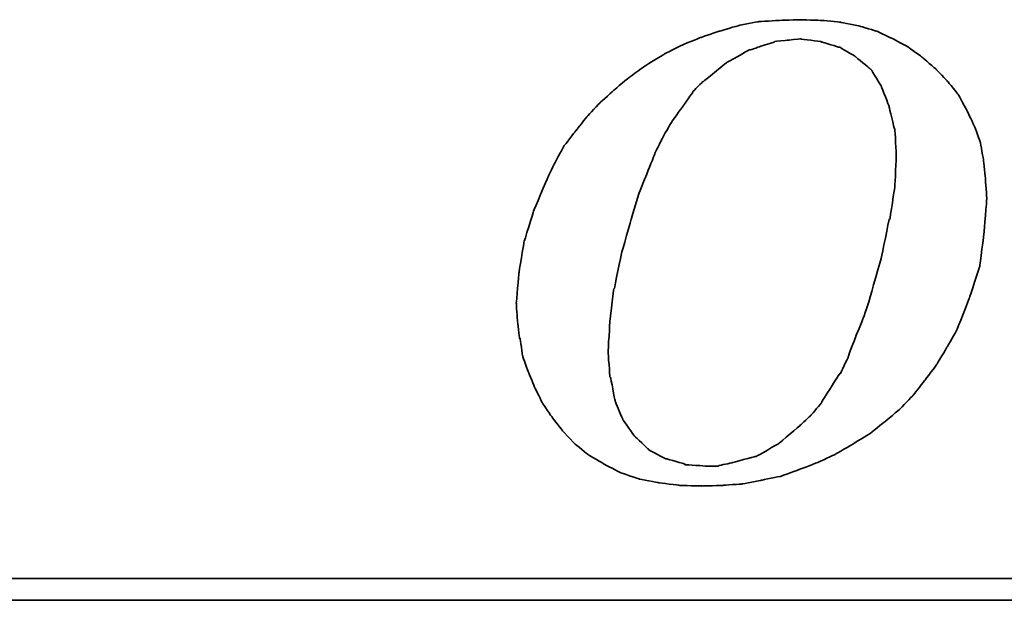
# Model space of a CAD drawing. Header units: millimetres. Extents: x 1334 to 1860, y 187 to 354.
# Tile 33 of 50: x 1743.29 to 1750.84, y 242.31 to 246.76. Entities that reach past the tile are written whole.
import ezdxf

# ---------------------------------------------------------------- set-up
doc = ezdxf.new("R2010")
doc.units = ezdxf.units.MM
doc.header["$LTSCALE"] = 2
doc.layers.add('DIM', color=4, linetype='Continuous')
doc.layers.add('layer 1', color=7, linetype='Continuous')

# ---------------------------------------------------------------- blocks, each defined once
blk = doc.blocks.new('TBI MOTION logo(完整正式版)')
at = {"layer": 'layer 1', "color": 22, "lineweight": 35}
for points, knots in [([(-11.34375, -6.98375), (-11.34375, -6.98375), (-10.91375, -7.43875), (-10.91375, -7.43875), (-10.91375, -7.43875), (-10.91375, -7.43875), (-10.38625, -7.87125), (-10.38625, -7.87125), (-10.38625, -7.87125), (-10.38625, -7.87125), (-9.81125, -8.20375), (-9.81125, -8.20375), (-9.81125, -8.20375), (-9.81125, -8.20375), (-9.21125, -8.51875), (-9.21125, -8.51875), (-9.21125, -8.51875), (-9.21125, -8.51875), (-8.51625, -8.75875), (-8.51625, -8.75875), (-8.51625, -8.75875), (-8.51625, -8.75875), (-7.77125, -8.90375), (-7.77125, -8.90375), (-7.77125, -8.90375), (-7.77125, -8.90375), (-6.97875, -8.99875), (-6.97875, -8.99875), (-6.97875, -8.99875), (-6.97875, -8.99875), (-6.14125, -9.02375), (-6.14125, -9.02375), (-6.14125, -9.02375), (-6.14125, -9.02375), (-5.37125, -8.99875), (-5.37125, -8.99875), (-5.37125, -8.99875), (-5.37125, -8.99875), (-4.65375, -8.94875), (-4.65375, -8.94875), (-4.65375, -8.94875), (-4.65375, -8.94875), (-3.93375, -8.80625), (-3.93375, -8.80625), (-3.93375, -8.80625), (-3.93375, -8.80625), (-3.21375, -8.66375), (-3.21375, -8.66375), (-3.21375, -8.66375), (-3.21375, -8.66375), (-2.49375, -8.39875), (-2.49375, -8.39875), (-2.49375, -8.39875), (-2.49375, -8.39875), (-1.79875, -8.13375), (-1.79875, -8.13375), (-1.79875, -8.13375), (-1.79875, -8.13375), (-1.17375, -7.84375), (-1.17375, -7.84375), (-1.17375, -7.84375), (-1.17375, -7.84375), (-0.52375, -7.46375), (-0.52375, -7.46375), (-0.52375, -7.46375), (-0.52375, -7.46375), (0.10124, -7.07875), (0.10124, -7.07875), (0.10124, -7.07875), (0.10124, -7.07875), (0.67625, -6.62375), (0.67625, -6.62375), (0.67625, -6.62375), (0.67625, -6.62375), (1.24874, -6.14375), (1.24874, -6.14375), (1.24874, -6.14375), (1.24874, -6.14375), (1.72874, -5.64125), (1.72874, -5.64125), (1.72874, -5.64125), (1.72874, -5.64125), (2.18624, -5.06375), (2.18624, -5.06375), (2.18624, -5.06375), (2.18624, -5.06375), (2.61625, -4.48874), (2.61625, -4.48874), (2.61625, -4.48874), (2.61625, -4.48874), (3.00125, -3.83874), (3.00125, -3.83874), (3.00125, -3.83874), (3.00125, -3.83874), (3.36124, -3.21374), (3.36124, -3.21374), (3.36124, -3.21374), (3.36124, -3.21374), (3.84374, -1.99125), (3.84374, -1.99125), (3.84374, -1.99125), (3.84374, -1.99125), (4.22625, -0.81875), (4.22625, -0.81875), (4.22625, -0.81875), (4.22625, -0.81875), (4.39125, 0.45624), (4.39125, 0.45624), (4.39125, 0.45624), (4.39125, 0.45624), (4.48874, 1.70124), (4.48874, 1.70124), (4.48874, 1.70124), (4.48874, 1.70124), (4.43874, 2.44625), (4.43874, 2.44625), (4.43874, 2.44625), (4.43874, 2.44625), (4.36874, 3.14125), (4.36874, 3.14125), (4.36874, 3.14125), (4.36874, 3.14125), (4.25125, 3.81125), (4.25125, 3.81125), (4.25125, 3.81125), (4.25125, 3.81125), (4.03124, 4.41125), (4.03124, 4.41125), (4.03124, 4.41125), (4.03124, 4.41125), (3.74374, 5.01125), (3.74374, 5.01125), (3.74374, 5.01125), (3.74374, 5.01125), (3.43124, 5.58875), (3.43124, 5.58875), (3.43124, 5.58875), (3.43124, 5.58875), (3.02625, 6.09125), (3.02625, 6.09125), (3.02625, 6.09125), (3.02625, 6.09125), (2.59374, 6.54875), (2.59374, 6.54875), (2.59374, 6.54875), (2.59374, 6.54875), (2.09124, 6.98125), (2.09124, 6.98125), (2.09124, 6.98125), (2.09124, 6.98125), (1.56124, 7.36625), (1.56124, 7.36625), (1.56124, 7.36625), (1.56124, 7.36625), (0.98624, 7.67625), (0.98624, 7.67625), (0.98624, 7.67625), (0.98624, 7.67625), (0.38624, 7.96375), (0.38624, 7.96375), (0.38624, 7.96375), (0.38624, 7.96375), (-0.25875, 8.15625), (-0.25875, 8.15625), (-0.25875, 8.15625), (-0.25875, 8.15625), (-0.98125, 8.30125), (-0.98125, 8.30125), (-0.98125, 8.30125), (-0.98125, 8.30125), (-1.70124, 8.37125), (-1.70124, 8.37125), (-1.70124, 8.37125), (-1.70124, 8.37125), (-2.49375, 8.39624), (-2.49375, 8.39624), (-2.49375, 8.39624), (-2.49375, 8.39624), (-3.28625, 8.37125), (-3.28625, 8.37125), (-3.28625, 8.37125), (-3.28625, 8.37125), (-4.05125, 8.32125), (-4.05125, 8.32125), (-4.05125, 8.32125), (-4.05125, 8.32125), (-4.77375, 8.18125), (-4.77375, 8.18125), (-4.77375, 8.18125), (-4.77375, 8.18125), (-5.51625, 7.96375), (-5.51625, 7.96375), (-5.51625, 7.96375), (-5.51625, 7.96375), (-6.21125, 7.72625), (-6.21125, 7.72625), (-6.21125, 7.72625), (-6.21125, 7.72625), (-6.92875, 7.43625), (-6.92875, 7.43625), (-6.92875, 7.43625), (-6.92875, 7.43625), (-7.57875, 7.10125), (-7.57875, 7.10125), (-7.57875, 7.10125), (-7.57875, 7.10125), (-8.24875, 6.69125), (-8.24875, 6.69125), (-8.24875, 6.69125), (-8.24875, 6.69125), (-8.84875, 6.26125), (-8.84875, 6.26125), (-8.84875, 6.26125), (-8.84875, 6.26125), (-9.42625, 5.78125), (-9.42625, 5.78125), (-9.42625, 5.78125), (-9.42625, 5.78125), (-9.95375, 5.30125), (-9.95375, 5.30125), (-9.95375, 5.30125), (-9.95375, 5.30125), (-10.43375, 4.79624), (-10.43375, 4.79624), (-10.43375, 4.79624), (-10.43375, 4.79624), (-10.88875, 4.22125), (-10.88875, 4.22125), (-10.88875, 4.22125), (-10.88875, 4.22125), (-11.29875, 3.69375), (-11.29875, 3.69375), (-11.29875, 3.69375), (-11.29875, 3.69375), (-11.63375, 3.09125), (-11.63375, 3.09125), (-11.63375, 3.09125), (-11.63375, 3.09125), (-11.91875, 2.49625), (-11.91875, 2.49625), (-11.91875, 2.49625), (-11.91875, 2.49625), (-12.44875, 1.24625), (-12.44875, 1.24625), (-12.44875, 1.24625), (-12.44875, 1.24625), (-12.80875, 0.06874), (-12.80875, 0.06874), (-12.80875, 0.06874), (-12.80875, 0.06874), (-12.99875, -1.07875), (-12.99875, -1.07875), (-12.99875, -1.07875), (-12.99875, -1.07875), (-13.09375, -2.18375), (-13.09375, -2.18375), (-13.09375, -2.18375), (-13.09375, -2.18375), (-13.04875, -2.85375), (-13.04875, -2.85375), (-13.04875, -2.85375), (-13.04875, -2.85375), (-12.97375, -3.50375), (-12.97375, -3.50375), (-12.97375, -3.50375), (-12.97375, -3.50375), (-12.95375, -3.50375), (-12.95375, -3.50375), (-12.95375, -3.50375), (-12.95375, -3.50375), (-12.85375, -4.17375), (-12.85375, -4.17375), (-12.85375, -4.17375), (-12.85375, -4.17375), (-12.63875, -4.77624), (-12.63875, -4.77624), (-12.63875, -4.77624), (-12.63875, -4.77624), (-12.39875, -5.35125), (-12.39875, -5.35125), (-12.39875, -5.35125), (-12.39875, -5.35125), (-12.11375, -5.92875), (-12.11375, -5.92875), (-12.11375, -5.92875), (-12.11375, -5.92875), (-11.75375, -6.45375), (-11.75375, -6.45375), (-11.75375, -6.45375), (-11.75375, -6.45375), (-11.34375, -6.98375), (-11.34375, -6.98375)], [0, 0, 0, 0, 0.01369863, 0.01369863, 0.01369863, 0.01369864, 0.02739726, 0.02739726, 0.02739726, 0.02739727, 0.04109589, 0.04109589, 0.04109589, 0.0410959, 0.05479452, 0.05479452, 0.05479452, 0.05479453, 0.06849315, 0.06849315, 0.06849315, 0.06849316, 0.08219178, 0.08219178, 0.08219178, 0.08219179, 0.09589041, 0.09589041, 0.09589041, 0.09589042, 0.10958904, 0.10958904, 0.10958904, 0.10958905, 0.12328767, 0.12328767, 0.12328767, 0.12328768, 0.1369863, 0.1369863, 0.1369863, 0.13698631, 0.15068493, 0.15068493, 0.15068493, 0.15068494, 0.16438356, 0.16438356, 0.16438356, 0.16438357, 0.17808219, 0.17808219, 0.17808219, 0.1780822, 0.19178082, 0.19178082, 0.19178082, 0.19178083, 0.20547945, 0.20547945, 0.20547945, 0.20547946, 0.21917808, 0.21917808, 0.21917808, 0.21917809, 0.23287671, 0.23287671, 0.23287671, 0.23287672, 0.24657534, 0.24657534, 0.24657534, 0.24657535, 0.26027397, 0.26027397, 0.26027397, 0.26027398, 0.2739726, 0.2739726, 0.2739726, 0.27397261, 0.28767123, 0.28767123, 0.28767123, 0.28767124, 0.30136986, 0.30136986, 0.30136986, 0.30136987, 0.31506849, 0.31506849, 0.31506849, 0.3150685, 0.32876712, 0.32876712, 0.32876712, 0.32876713, 0.34246575, 0.34246575, 0.34246575, 0.34246576, 0.35616438, 0.35616438, 0.35616438, 0.35616439, 0.36986301, 0.36986301, 0.36986301, 0.36986302, 0.38356164, 0.38356164, 0.38356164, 0.38356165, 0.39726027, 0.39726027, 0.39726027, 0.39726028, 0.4109589, 0.4109589, 0.4109589, 0.41095891, 0.42465753, 0.42465753, 0.42465753, 0.42465754, 0.43835616, 0.43835616, 0.43835616, 0.43835617, 0.45205479, 0.45205479, 0.45205479, 0.4520548, 0.46575342, 0.46575342, 0.46575342, 0.46575343, 0.47945205, 0.47945205, 0.47945205, 0.47945206, 0.49315068, 0.49315068, 0.49315068, 0.49315069, 0.50684932, 0.50684932, 0.50684932, 0.50684933, 0.52054795, 0.52054795, 0.52054795, 0.52054796, 0.53424658, 0.53424658, 0.53424658, 0.53424659, 0.54794521, 0.54794521, 0.54794521, 0.54794522, 0.56164384, 0.56164384, 0.56164384, 0.56164385, 0.57534247, 0.57534247, 0.57534247, 0.57534248, 0.5890411, 0.5890411, 0.5890411, 0.58904111, 0.60273973, 0.60273973, 0.60273973, 0.60273974, 0.61643836, 0.61643836, 0.61643836, 0.61643837, 0.63013699, 0.63013699, 0.63013699, 0.630137, 0.64383562, 0.64383562, 0.64383562, 0.64383563, 0.65753425, 0.65753425, 0.65753425, 0.65753426, 0.67123288, 0.67123288, 0.67123288, 0.67123289, 0.68493151, 0.68493151, 0.68493151, 0.68493152, 0.69863014, 0.69863014, 0.69863014, 0.69863015, 0.71232877, 0.71232877, 0.71232877, 0.71232878, 0.7260274, 0.7260274, 0.7260274, 0.72602741, 0.73972603, 0.73972603, 0.73972603, 0.73972604, 0.75342466, 0.75342466, 0.75342466, 0.75342467, 0.76712329, 0.76712329, 0.76712329, 0.7671233, 0.78082192, 0.78082192, 0.78082192, 0.78082193, 0.79452055, 0.79452055, 0.79452055, 0.79452056, 0.80821918, 0.80821918, 0.80821918, 0.80821919, 0.82191781, 0.82191781, 0.82191781, 0.82191782, 0.83561644, 0.83561644, 0.83561644, 0.83561645, 0.84931507, 0.84931507, 0.84931507, 0.84931508, 0.8630137, 0.8630137, 0.8630137, 0.86301371, 0.87671233, 0.87671233, 0.87671233, 0.87671234, 0.89041096, 0.89041096, 0.89041096, 0.89041097, 0.90410959, 0.90410959, 0.90410959, 0.9041096, 0.91780822, 0.91780822, 0.91780822, 0.91780823, 0.93150685, 0.93150685, 0.93150685, 0.93150686, 0.94520548, 0.94520548, 0.94520548, 0.94520549, 0.95890411, 0.95890411, 0.95890411, 0.95890412, 0.97260274, 0.97260274, 0.97260274, 0.97260275, 0.98630137, 0.98630137, 0.98630137, 0.98630138, 1, 1, 1, 1]), ([(-8.77875, 1.03124), (-8.77875, 1.03124), (-8.51625, 1.89625), (-8.51625, 1.89625), (-8.51625, 1.89625), (-8.51625, 1.89625), (-8.20375, 2.66375), (-8.20375, 2.66375), (-8.20375, 2.66375), (-8.20375, 2.66375), (-7.91625, 3.38125), (-7.91625, 3.38125), (-7.91625, 3.38125), (-7.91625, 3.38125), (-7.91625, 3.40624), (-7.91625, 3.40624), (-7.91625, 3.40624), (-7.91625, 3.40624), (-7.57875, 4.07624), (-7.57875, 4.07624), (-7.57875, 4.07624), (-7.57875, 4.07624), (-7.24375, 4.65125), (-7.24375, 4.65125), (-7.24375, 4.65125), (-7.24375, 4.65125), (-7.21875, 4.65125), (-7.21875, 4.65125), (-7.21875, 4.65125), (-7.21875, 4.65125), (-7.21875, 4.67624), (-7.21875, 4.67624), (-7.21875, 4.67624), (-7.21875, 4.67624), (-6.83625, 5.20375), (-6.83625, 5.20375), (-6.83625, 5.20375), (-6.83625, 5.20375), (-6.49875, 5.68625), (-6.49875, 5.68625), (-6.49875, 5.68625), (-6.49875, 5.68625), (-6.49875, 5.70625), (-6.49875, 5.70625), (-6.49875, 5.70625), (-6.49875, 5.70625), (-6.11625, 6.09125), (-6.11625, 6.09125), (-6.11625, 6.09125), (-6.11625, 6.09125), (-6.09125, 6.09125), (-6.09125, 6.09125), (-6.09125, 6.09125), (-6.09125, 6.09125), (-5.27375, 6.76625), (-5.27375, 6.76625), (-5.27375, 6.76625), (-5.27375, 6.76625), (-5.24875, 6.76625), (-5.24875, 6.76625), (-5.24875, 6.76625), (-5.24875, 6.76625), (-5.24875, 6.78625), (-5.24875, 6.78625), (-5.24875, 6.78625), (-5.24875, 6.78625), (-4.38875, 7.26624), (-4.38875, 7.26624), (-4.38875, 7.26624), (-4.38875, 7.26624), (-4.36125, 7.26624), (-4.36125, 7.26624), (-4.36125, 7.26624), (-4.36125, 7.26624), (-3.93375, 7.41125), (-3.93375, 7.41125), (-3.93375, 7.41125), (-3.93375, 7.41125), (-3.47375, 7.55625), (-3.47375, 7.55625), (-3.47375, 7.55625), (-3.47375, 7.55625), (-3.45375, 7.55625), (-3.45375, 7.55625), (-3.45375, 7.55625), (-3.45375, 7.55625), (-3.42875, 7.58124), (-3.42875, 7.58124), (-3.42875, 7.58124), (-3.42875, 7.58124), (-2.97375, 7.62625), (-2.97375, 7.62625), (-2.97375, 7.62625), (-2.97375, 7.62625), (-2.49375, 7.67625), (-2.49375, 7.67625), (-2.49375, 7.67625), (-2.49375, 7.67625), (-2.46875, 7.67625), (-2.46875, 7.67625), (-2.46875, 7.67625), (-2.46875, 7.67625), (-1.70124, 7.58124), (-1.70124, 7.58124), (-1.70124, 7.58124), (-1.70124, 7.58124), (-1.67875, 7.55625), (-1.67875, 7.55625), (-1.67875, 7.55625), (-1.67875, 7.55625), (-1.65375, 7.55625), (-1.65375, 7.55625), (-1.65375, 7.55625), (-1.65375, 7.55625), (-1.03125, 7.36625), (-1.03125, 7.36625), (-1.03125, 7.36625), (-1.03125, 7.36625), (-1.00625, 7.36625), (-1.00625, 7.36625), (-1.00625, 7.36625), (-1.00625, 7.36625), (-0.43124, 7.02624), (-0.43124, 7.02624), (-0.43124, 7.02624), (-0.43124, 7.02624), (-0.40625, 7.00624), (-0.40625, 7.00624), (-0.40625, 7.00624), (-0.40625, 7.00624), (0.12124, 6.57124), (0.12124, 6.57124), (0.12124, 6.57124), (0.12124, 6.57124), (0.14624, 6.54875), (0.14624, 6.54875), (0.14624, 6.54875), (0.14624, 6.54875), (0.17124, 6.52375), (0.17124, 6.52375), (0.17124, 6.52375), (0.17124, 6.52375), (0.55625, 5.89875), (0.55625, 5.89875), (0.55625, 5.89875), (0.55625, 5.89875), (0.55625, 5.87625), (0.55625, 5.87625), (0.55625, 5.87625), (0.55625, 5.87625), (0.84124, 5.15625), (0.84124, 5.15625), (0.84124, 5.15625), (0.84124, 5.15625), (0.84124, 5.13125), (0.84124, 5.13125), (0.84124, 5.13125), (0.84124, 5.13125), (1.03624, 4.31875), (1.03624, 4.31875), (1.03624, 4.31875), (1.03624, 4.31875), (1.05624, 4.31875), (1.05624, 4.31875), (1.05624, 4.31875), (1.05624, 4.31875), (1.05624, 4.29125), (1.05624, 4.29125), (1.05624, 4.29125), (1.05624, 4.29125), (1.10625, 3.33125), (1.10625, 3.33125), (1.10625, 3.33125), (1.10625, 3.33125), (1.10625, 3.30875), (1.10625, 3.30875), (1.10625, 3.30875), (1.10625, 3.30875), (1.05624, 2.20624), (1.05624, 2.20624), (1.05624, 2.20624), (1.05624, 2.20624), (1.05624, 2.18124), (1.05624, 2.18124), (1.05624, 2.18124), (1.05624, 2.18124), (0.86624, 0.93624), (0.86624, 0.93624), (0.86624, 0.93624), (0.86624, 0.93624), (0.84124, 0.93624), (0.84124, 0.93624), (0.84124, 0.93624), (0.84124, 0.93624), (0.55625, -0.45874), (0.55625, -0.45874), (0.55625, -0.45874), (0.55625, -0.45874), (0.12124, -1.99125), (0.12124, -1.99125), (0.12124, -1.99125), (0.12124, -1.99125), (0.12124, -2.01874), (0.12124, -2.01874), (0.12124, -2.01874), (0.12124, -2.01874), (-0.13874, -2.78375), (-0.13874, -2.78375), (-0.13874, -2.78375), (-0.13874, -2.78375), (-0.43124, -3.50375), (-0.43124, -3.50375), (-0.43124, -3.50375), (-0.43124, -3.50375), (-0.69375, -4.19875), (-0.69375, -4.19875), (-0.69375, -4.19875), (-0.69375, -4.19875), (-0.69375, -4.22375), (-0.69375, -4.22375), (-0.69375, -4.22375), (-0.69375, -4.22375), (-0.98125, -4.82374), (-0.98125, -4.82374), (-0.98125, -4.82374), (-0.98125, -4.82374), (-1.00625, -4.82374), (-1.00625, -4.82374), (-1.00625, -4.82374), (-1.00625, -4.82374), (-1.33875, -5.35125), (-1.33875, -5.35125), (-1.33875, -5.35125), (-1.33875, -5.35125), (-1.67875, -5.87875), (-1.67875, -5.87875), (-1.67875, -5.87875), (-1.67875, -5.87875), (-1.67875, -5.90375), (-1.67875, -5.90375), (-1.67875, -5.90375), (-1.67875, -5.90375), (-2.05875, -6.35875), (-2.05875, -6.35875), (-2.05875, -6.35875), (-2.05875, -6.35875), (-2.08375, -6.38375), (-2.08375, -6.38375), (-2.08375, -6.38375), (-2.08375, -6.38375), (-2.46875, -6.74375), (-2.46875, -6.74375), (-2.46875, -6.74375), (-2.46875, -6.74375), (-3.25875, -7.41625), (-3.25875, -7.41625), (-3.25875, -7.41625), (-3.25875, -7.41625), (-3.28625, -7.43875), (-3.28625, -7.43875), (-3.28625, -7.43875), (-3.28625, -7.43875), (-4.12375, -7.91875), (-4.12375, -7.91875), (-4.12375, -7.91875), (-4.12375, -7.91875), (-4.14875, -7.91875), (-4.14875, -7.91875), (-4.14875, -7.91875), (-4.14875, -7.91875), (-4.17125, -7.91875), (-4.17125, -7.91875), (-4.17125, -7.91875), (-4.17125, -7.91875), (-5.03375, -8.15875), (-5.03375, -8.15875), (-5.03375, -8.15875), (-5.03375, -8.15875), (-5.51625, -8.25625), (-5.51625, -8.25625), (-5.51625, -8.25625), (-5.51625, -8.25625), (-5.54125, -8.27875), (-5.54125, -8.27875), (-5.54125, -8.27875), (-5.54125, -8.27875), (-5.56375, -8.27875), (-5.56375, -8.27875), (-5.56375, -8.27875), (-5.56375, -8.27875), (-5.99625, -8.27875), (-5.99625, -8.27875), (-5.99625, -8.27875), (-5.99625, -8.27875), (-6.76375, -8.23125), (-6.76375, -8.23125), (-6.76375, -8.23125), (-6.76375, -8.23125), (-6.78875, -8.23125), (-6.78875, -8.23125), (-6.78875, -8.23125), (-6.78875, -8.23125), (-6.78875, -8.20375), (-6.78875, -8.20375), (-6.78875, -8.20375), (-6.78875, -8.20375), (-7.45875, -8.01375), (-7.45875, -8.01375), (-7.45875, -8.01375), (-7.45875, -8.01375), (-7.48375, -8.01375), (-7.48375, -8.01375), (-7.48375, -8.01375), (-7.48375, -8.01375), (-7.50875, -8.01375), (-7.50875, -8.01375), (-7.50875, -8.01375), (-7.50875, -8.01375), (-8.13125, -7.67875), (-8.13125, -7.67875), (-8.13125, -7.67875), (-8.13125, -7.67875), (-8.15625, -7.65375), (-8.15625, -7.65375), (-8.15625, -7.65375), (-8.15625, -7.65375), (-8.65875, -7.17375), (-8.65875, -7.17375), (-8.65875, -7.17375), (-8.65875, -7.17375), (-8.68375, -7.14875), (-8.68375, -7.14875), (-8.68375, -7.14875), (-8.68375, -7.14875), (-9.08875, -6.57375), (-9.08875, -6.57375), (-9.08875, -6.57375), (-9.08875, -6.57375), (-9.11375, -6.54875), (-9.11375, -6.54875), (-9.11375, -6.54875), (-9.11375, -6.54875), (-9.11375, -6.52875), (-9.11375, -6.52875), (-9.11375, -6.52875), (-9.11375, -6.52875), (-9.40375, -5.85375), (-9.40375, -5.85375), (-9.40375, -5.85375), (-9.40375, -5.85375), (-9.40375, -5.82875), (-9.40375, -5.82875), (-9.40375, -5.82875), (-9.40375, -5.82875), (-9.56875, -4.96875), (-9.56875, -4.96875), (-9.56875, -4.96875), (-9.56875, -4.96875), (-9.59375, -4.94375), (-9.59375, -4.94375), (-9.59375, -4.94375), (-9.59375, -4.94375), (-9.66375, -4.03375), (-9.66375, -4.03375), (-9.66375, -4.03375), (-9.66375, -4.03375), (-9.66375, -4.00875), (-9.66375, -4.00875), (-9.66375, -4.00875), (-9.66375, -4.00875), (-9.59375, -2.85375), (-9.59375, -2.85375), (-9.59375, -2.85375), (-9.59375, -2.85375), (-9.45125, -1.65875), (-9.45125, -1.65875), (-9.45125, -1.65875), (-9.45125, -1.65875), (-9.42625, -1.63375), (-9.42625, -1.63375), (-9.42625, -1.63375), (-9.42625, -1.63375), (-9.16125, -0.33875), (-9.16125, -0.33875), (-9.16125, -0.33875), (-9.16125, -0.33875), (-8.77875, 1.00624), (-8.77875, 1.00624), (-8.77875, 1.00624), (-8.77875, 1.00624), (-8.77875, 1.03124), (-8.77875, 1.03124)], [0, 0, 0, 0, 0.01020408, 0.01020408, 0.01020408, 0.01020409, 0.02040816, 0.02040816, 0.02040816, 0.02040817, 0.03061224, 0.03061224, 0.03061224, 0.03061225, 0.04081633, 0.04081633, 0.04081633, 0.04081634, 0.05102041, 0.05102041, 0.05102041, 0.05102042, 0.06122449, 0.06122449, 0.06122449, 0.0612245, 0.07142857, 0.07142857, 0.07142857, 0.07142858, 0.08163265, 0.08163265, 0.08163265, 0.08163266, 0.09183673, 0.09183673, 0.09183673, 0.09183674, 0.10204082, 0.10204082, 0.10204082, 0.10204083, 0.1122449, 0.1122449, 0.1122449, 0.11224491, 0.12244898, 0.12244898, 0.12244898, 0.12244899, 0.13265306, 0.13265306, 0.13265306, 0.13265307, 0.14285714, 0.14285714, 0.14285714, 0.14285715, 0.15306122, 0.15306122, 0.15306122, 0.15306123, 0.16326531, 0.16326531, 0.16326531, 0.16326532, 0.17346939, 0.17346939, 0.17346939, 0.1734694, 0.18367347, 0.18367347, 0.18367347, 0.18367348, 0.19387755, 0.19387755, 0.19387755, 0.19387756, 0.20408163, 0.20408163, 0.20408163, 0.20408164, 0.21428571, 0.21428571, 0.21428571, 0.21428572, 0.2244898, 0.2244898, 0.2244898, 0.22448981, 0.23469388, 0.23469388, 0.23469388, 0.23469389, 0.24489796, 0.24489796, 0.24489796, 0.24489797, 0.25510204, 0.25510204, 0.25510204, 0.25510205, 0.26530612, 0.26530612, 0.26530612, 0.26530613, 0.2755102, 0.2755102, 0.2755102, 0.27551021, 0.28571429, 0.28571429, 0.28571429, 0.2857143, 0.29591837, 0.29591837, 0.29591837, 0.29591838, 0.30612245, 0.30612245, 0.30612245, 0.30612246, 0.31632653, 0.31632653, 0.31632653, 0.31632654, 0.32653061, 0.32653061, 0.32653061, 0.32653062, 0.33673469, 0.33673469, 0.33673469, 0.3367347, 0.34693878, 0.34693878, 0.34693878, 0.34693879, 0.35714286, 0.35714286, 0.35714286, 0.35714287, 0.36734694, 0.36734694, 0.36734694, 0.36734695, 0.37755102, 0.37755102, 0.37755102, 0.37755103, 0.3877551, 0.3877551, 0.3877551, 0.38775511, 0.39795918, 0.39795918, 0.39795918, 0.39795919, 0.40816327, 0.40816327, 0.40816327, 0.40816328, 0.41836735, 0.41836735, 0.41836735, 0.41836736, 0.42857143, 0.42857143, 0.42857143, 0.42857144, 0.43877551, 0.43877551, 0.43877551, 0.43877552, 0.44897959, 0.44897959, 0.44897959, 0.4489796, 0.45918367, 0.45918367, 0.45918367, 0.45918368, 0.46938776, 0.46938776, 0.46938776, 0.46938777, 0.47959184, 0.47959184, 0.47959184, 0.47959185, 0.48979592, 0.48979592, 0.48979592, 0.48979593, 0.5, 0.5, 0.5, 0.50000001, 0.51020408, 0.51020408, 0.51020408, 0.51020409, 0.52040816, 0.52040816, 0.52040816, 0.52040817, 0.53061224, 0.53061224, 0.53061224, 0.53061225, 0.54081633, 0.54081633, 0.54081633, 0.54081634, 0.55102041, 0.55102041, 0.55102041, 0.55102042, 0.56122449, 0.56122449, 0.56122449, 0.5612245, 0.57142857, 0.57142857, 0.57142857, 0.57142858, 0.58163265, 0.58163265, 0.58163265, 0.58163266, 0.59183673, 0.59183673, 0.59183673, 0.59183674, 0.60204082, 0.60204082, 0.60204082, 0.60204083, 0.6122449, 0.6122449, 0.6122449, 0.61224491, 0.62244898, 0.62244898, 0.62244898, 0.62244899, 0.63265306, 0.63265306, 0.63265306, 0.63265307, 0.64285714, 0.64285714, 0.64285714, 0.64285715, 0.65306122, 0.65306122, 0.65306122, 0.65306123, 0.66326531, 0.66326531, 0.66326531, 0.66326532, 0.67346939, 0.67346939, 0.67346939, 0.6734694, 0.68367347, 0.68367347, 0.68367347, 0.68367348, 0.69387755, 0.69387755, 0.69387755, 0.69387756, 0.70408163, 0.70408163, 0.70408163, 0.70408164, 0.71428571, 0.71428571, 0.71428571, 0.71428572, 0.7244898, 0.7244898, 0.7244898, 0.72448981, 0.73469388, 0.73469388, 0.73469388, 0.73469389, 0.74489796, 0.74489796, 0.74489796, 0.74489797, 0.75510204, 0.75510204, 0.75510204, 0.75510205, 0.76530612, 0.76530612, 0.76530612, 0.76530613, 0.7755102, 0.7755102, 0.7755102, 0.77551021, 0.78571429, 0.78571429, 0.78571429, 0.7857143, 0.79591837, 0.79591837, 0.79591837, 0.79591838, 0.80612245, 0.80612245, 0.80612245, 0.80612246, 0.81632653, 0.81632653, 0.81632653, 0.81632654, 0.82653061, 0.82653061, 0.82653061, 0.82653062, 0.83673469, 0.83673469, 0.83673469, 0.8367347, 0.84693878, 0.84693878, 0.84693878, 0.84693879, 0.85714286, 0.85714286, 0.85714286, 0.85714287, 0.86734694, 0.86734694, 0.86734694, 0.86734695, 0.87755102, 0.87755102, 0.87755102, 0.87755103, 0.8877551, 0.8877551, 0.8877551, 0.88775511, 0.89795918, 0.89795918, 0.89795918, 0.89795919, 0.90816327, 0.90816327, 0.90816327, 0.90816328, 0.91836735, 0.91836735, 0.91836735, 0.91836736, 0.92857143, 0.92857143, 0.92857143, 0.92857144, 0.93877551, 0.93877551, 0.93877551, 0.93877552, 0.94897959, 0.94897959, 0.94897959, 0.9489796, 0.95918367, 0.95918367, 0.95918367, 0.95918368, 0.96938776, 0.96938776, 0.96938776, 0.96938777, 0.97959184, 0.97959184, 0.97959184, 0.97959185, 0.98979592, 0.98979592, 0.98979592, 0.98979593, 1, 1, 1, 1]), ([(75.90875, -9.47875), (75.90875, -9.47875), (75.90875, -12.28625), (75.90875, -12.28625), (75.90875, -12.28625), (75.90875, -12.28625), (75.90875, -12.47875), (75.90875, -12.47875), (75.90875, -12.47875), (75.90875, -12.47875), (75.71625, -12.47875), (75.71625, -12.47875), (75.71625, -12.47875), (75.71625, -12.47875), (-88.32875, -12.47875), (-88.32875, -12.47875), (-88.32875, -12.47875), (-88.32875, -12.47875), (-88.32875, -13.29375), (-88.32875, -13.29375), (-88.32875, -13.29375), (-88.32875, -13.29375), (82.89125, -13.29375), (82.89125, -13.29375), (82.89125, -13.29375), (82.89125, -13.29375), (75.90875, -9.47875), (75.90875, -9.47875)], [0, 0, 0, 0, 0.14285714, 0.14285714, 0.14285714, 0.14285715, 0.28571429, 0.28571429, 0.28571429, 0.2857143, 0.42857143, 0.42857143, 0.42857143, 0.42857144, 0.57142857, 0.57142857, 0.57142857, 0.57142858, 0.71428571, 0.71428571, 0.71428571, 0.71428572, 0.85714286, 0.85714286, 0.85714286, 0.85714287, 1, 1, 1, 1])]:
    blk.add_open_spline(points, degree=3, knots=knots, dxfattribs=at)

msp = doc.modelspace()

# ---------------------------------------------------------------- block references
at = {"layer": 'DIM', "color": 7, "xscale": 0.2052385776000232, "yscale": 0.2052385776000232, "zscale": 0.2052385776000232}
msp.add_blockref('TBI MOTION logo(完整正式版)', (1749.7846, 245.038), dxfattribs=at)

doc.saveas('drawing.dxf')
